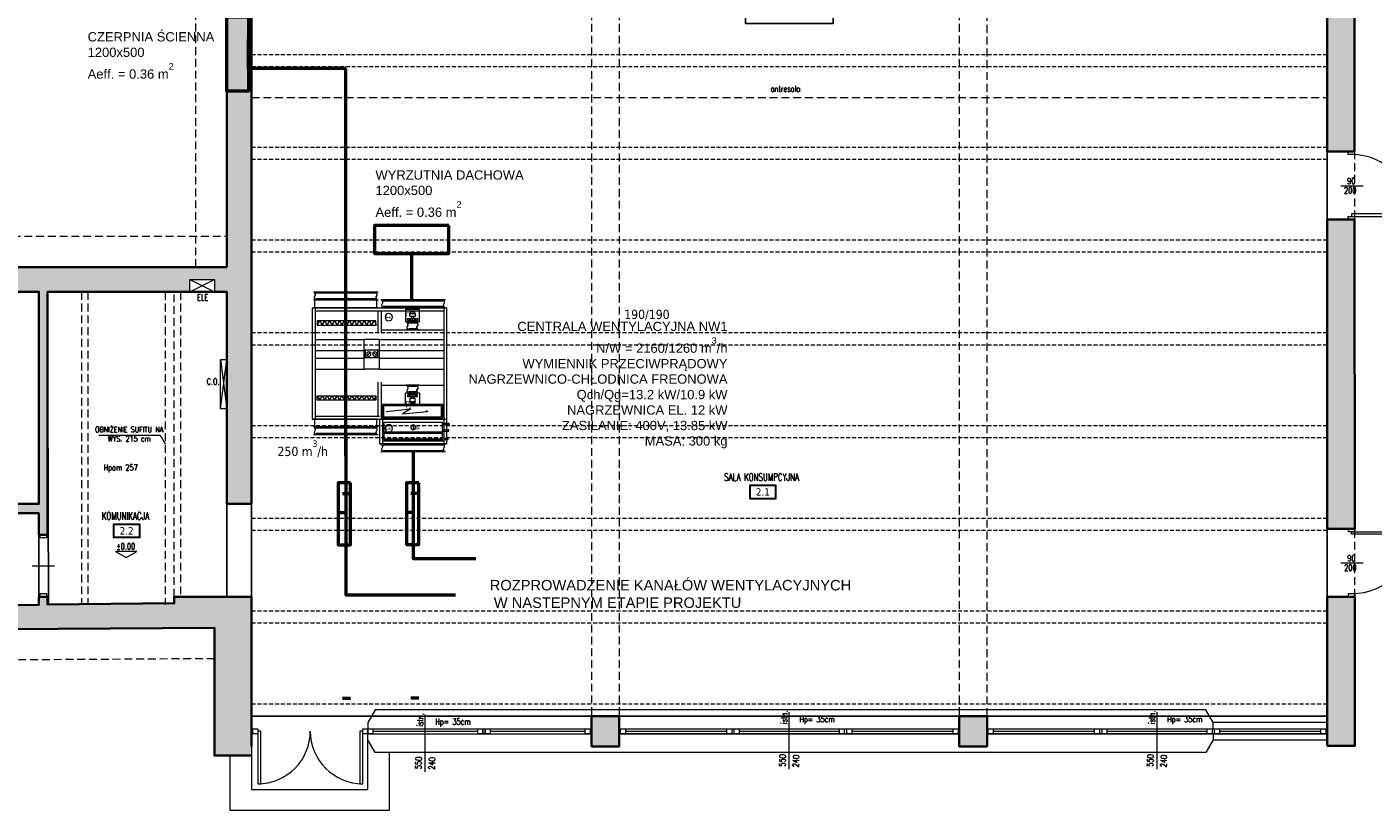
# Model space of a CAD drawing. Header units: millimetres. Extents: x 14400 to 93787, y -21104 to 39413.
# Tile 178 of 256: x 23214 to 25392, y 15568 to 16835. Entities that reach past the tile are written whole.
import ezdxf
from ezdxf.enums import TextEntityAlignment as Align

# ---------------------------------------------------------------- set-up
doc = ezdxf.new("R2010")
doc.units = ezdxf.units.MM
doc.linetypes.add('HIDDEN', pattern=[9.525, 6.35, -3.175])
doc.layers.add('!MODUS_BELKI NA SALI_NIEDRUK', color=86, linetype='Continuous', lineweight=0, plot=False, transparency=0.5)
for name, color, linetype, lineweight in [('!MODUS_HATCH_ŚCIANA', 254, 'Continuous', 9), ('!MODUS_OPIS', 3, 'Continuous', 13), ('__MODUS_ŚCIANY', 2, 'Continuous', 35), ('Cienka', 3, 'Continuous', 9), ('Drzwi', 1, 'Continuous', 15), ('FL_WENTYLACJA', 7, 'Continuous', 50), ('Okna', 3, 'Continuous', 13), ('Opis', 8, 'Continuous', 13), ('Opis_pom', 9, 'Continuous', 18), ('Widok', 1, 'Continuous', 15)]:
    doc.layers.add(name, color=color, linetype=linetype, lineweight=lineweight)
doc.layers.add('FL_RZUTNIA', color=2, linetype='Continuous', lineweight=0, plot=False)
doc.styles.add('ARCHETYP', font='romans.shx', dxfattribs={"height": 15})
doc.styles.add('ARIAL', font='tahoma.ttf')
doc.styles.get("Standard").update_dxf_attribs({"font": 'arial.ttf'})
doc.styles.add('TXT', font='simplex.shx', dxfattribs={"width": 0.8})

# ---------------------------------------------------------------- blocks, each defined once
blk = doc.blocks.new('nw2ppp')
at = {"color": 7, "lineweight": 0}
for p, q in [((71616.4, -183873.4), (71721.4, -183873.4)), ((71618, -183876.9), (71618.9, -183875.4)), ((71618, -183878.4), (71618, -183876.9)), ((71619.8, -183881.4), (71618, -183878.4)), ((71618.9, -183875.4), (71618.9, -183873.4)), ((71618.9, -183884.4), (71619.8, -183882.9)), ((71619.8, -183882.9), (71619.8, -183881.4)), ((71620.3, -183875.4), (71717.5, -183875.4)), ((71718, -183876.9), (71718.9, -183875.4)), ((71718, -183878.4), (71718, -183876.9)), ((71719.8, -183881.4), (71718, -183878.4)), ((71718.9, -183875.4), (71718.9, -183873.4)), ((71718.9, -183884.4), (71719.8, -183882.9)), ((71719.8, -183882.9), (71719.8, -183881.4)), ((71614.4, -183898.9), (71505.4, -183898.9)), ((71505.4, -183938.9), (71505.4, -183898.9)), ((71507.4, -183885.9), (71612.4, -183885.9)), ((71507.4, -183898.9), (71612.4, -183898.9)), ((71509, -183889.4), (71509.9, -183887.9)), ((71509, -183890.9), (71509, -183889.4)), ((71510.8, -183893.9), (71509, -183890.9)), ((71509.9, -183887.9), (71509.9, -183885.9)), ((71509.9, -183896.9), (71510.8, -183895.4)), ((71509.9, -183898.9), (71509.9, -183896.9)), ((71510.4, -183898.9), (71510.4, -183938.9)), ((71614.4, -183903.9), (71510.4, -183903.9)), ((71510.8, -183895.4), (71510.8, -183893.9)), ((71511.3, -183887.9), (71608.5, -183887.9)), ((71511.3, -183896.9), (71608.5, -183896.9)), ((71549.5, -183901.7), (71572.4, -183901.7)), ((71549.5, -183921.7), (71549.5, -183901.7)), ((71549.5, -183901.7), (71572.4, -183901.7)), ((71549.5, -183921.7), (71549.5, -183901.7)), ((71572.4, -183901.7), (71572.4, -183921.7)), ((71572.4, -183901.7), (71572.4, -183921.7)), ((71609, -183889.4), (71609.9, -183887.9)), ((71609, -183890.9), (71609, -183889.4)), ((71610.8, -183893.9), (71609, -183890.9)), ((71609.9, -183887.9), (71609.9, -183885.9)), ((71609.9, -183896.9), (71610.8, -183895.4)), ((71609.9, -183898.9), (71609.9, -183896.9)), ((71610.8, -183895.4), (71610.8, -183893.9)), ((71611.9, -183903.9), (71611.9, -183938.9)), ((71723.4, -183898.9), (71614.4, -183898.9)), ((71718.4, -183903.9), (71614.4, -183903.9)), ((71616.4, -183886.4), (71721.4, -183886.4)), ((71616.4, -183886.4), (71721.4, -183886.4)), ((71616.4, -183898.9), (71721.4, -183898.9)), ((71616.9, -183903.9), (71616.9, -183938.9)), ((71618.9, -183886.4), (71618.9, -183884.4)), ((71618.9, -183898.9), (71618.9, -183886.4)), ((71620.3, -183884.4), (71717.5, -183884.4)), ((71718.4, -183898.9), (71718.4, -183938.9)), ((71718.9, -183886.4), (71718.9, -183884.4)), ((71718.9, -183898.9), (71718.9, -183886.4)), ((71723.4, -183898.9), (71723.4, -183938.9)), ((71549.5, -183921.7), (71572.4, -183921.7)), ((71549.5, -183921.7), (71572.4, -183921.7)), ((71550.5, -183921.7), (71571.5, -183921.7)), ((71550.5, -183921.7), (71571.5, -183921.7)), ((71552.1, -183925.2), (71553, -183923.7)), ((71552.1, -183925.2), (71553, -183923.7)), ((71552.1, -183926.7), (71552.1, -183925.2)), ((71552.1, -183926.7), (71552.1, -183925.2)), ((71553.9, -183929.7), (71552.1, -183926.7)), ((71553.9, -183929.7), (71552.1, -183926.7)), ((71553, -183919.2), (71568.9, -183919.2)), ((71553, -183919.2), (71568.9, -183919.2)), ((71553, -183923.7), (71553, -183921.7)), ((71553, -183923.7), (71553, -183921.7)), ((71553.1, -183916.1), (71553.1, -183919.2)), ((71568.9, -183916.1), (71553.1, -183916.1)), ((71553.1, -183916.1), (71553.1, -183919.2)), ((71568.9, -183916.1), (71553.1, -183916.1)), ((71553.8, -183921.7), (71555.2, -183920.3)), ((71553.8, -183921.7), (71555.2, -183920.3)), ((71554.4, -183923.7), (71567.6, -183923.7)), ((71554.4, -183923.7), (71567.6, -183923.7)), ((71555.2, -183920.3), (71554.5, -183919.2)), ((71555.2, -183920.3), (71554.5, -183919.2)), ((71555.2, -183920.3), (71566.7, -183920.3)), ((71555.2, -183920.3), (71566.7, -183920.3)), ((71555.5, -183919.2), (71555.5, -183916.1)), ((71555.5, -183919.2), (71555.5, -183916.1)), ((71556.6, -183908), (71557.5, -183905.7)), ((71556.6, -183908), (71557.5, -183905.7)), ((71557.5, -183913.1), (71556.6, -183912.8)), ((71557.5, -183913.1), (71556.6, -183912.8)), ((71556.7, -183908), (71556.7, -183912.8)), ((71565.3, -183908), (71556.7, -183908)), ((71556.7, -183908), (71556.7, -183912.8)), ((71565.3, -183908), (71556.7, -183908)), ((71556.7, -183912.8), (71565.3, -183912.8)), ((71556.7, -183912.8), (71565.3, -183912.8)), ((71557.5, -183905.7), (71564.4, -183905.7)), ((71557.5, -183905.7), (71564.4, -183905.7)), ((71557.5, -183913.1), (71564.4, -183913.1)), ((71557.5, -183913.1), (71564.4, -183913.1)), ((71557.5, -183919.2), (71557.5, -183916.1)), ((71557.5, -183919.2), (71557.5, -183916.1)), ((71559.5, -183913.1), (71559.5, -183916.1)), ((71559.5, -183913.1), (71559.5, -183916.1)), ((71561, -183919.2), (71561, -183916.1)), ((71561, -183919.2), (71561, -183916.1)), ((71562.5, -183913.1), (71562.5, -183916.1)), ((71562.5, -183913.1), (71562.5, -183916.1)), ((71564.4, -183905.7), (71565.3, -183907.9)), ((71564.4, -183905.7), (71565.3, -183907.9)), ((71564.4, -183913.1), (71565.3, -183912.8)), ((71564.4, -183913.1), (71565.3, -183912.8)), ((71564.4, -183919.2), (71564.4, -183916.1)), ((71564.4, -183919.2), (71564.4, -183916.1)), ((71565.3, -183912.8), (71565.3, -183908)), ((71565.3, -183912.8), (71565.3, -183908)), ((71566.4, -183919.2), (71566.4, -183916.1)), ((71566.4, -183919.2), (71566.4, -183916.1)), ((71566.7, -183920.3), (71567.4, -183919.2)), ((71566.7, -183920.3), (71567.4, -183919.2)), ((71566.7, -183920.3), (71568.1, -183921.7)), ((71566.7, -183920.3), (71568.1, -183921.7)), ((71568.1, -183925.2), (71569, -183923.7)), ((71568.1, -183925.2), (71569, -183923.7)), ((71568.1, -183926.7), (71568.1, -183925.2)), ((71568.1, -183926.7), (71568.1, -183925.2)), ((71569.9, -183929.7), (71568.1, -183926.7)), ((71569.9, -183929.7), (71568.1, -183926.7)), ((71568.9, -183919.2), (71568.9, -183916.1)), ((71568.9, -183919.2), (71568.9, -183916.1)), ((71569, -183923.7), (71569, -183921.7)), ((71569, -183923.7), (71569, -183921.7)), ((71623.1, -183919.7), (71619.1, -183926.7)), ((71623.1, -183919.7), (71619.1, -183926.7)), ((71620.1, -183919.7), (71715.1, -183919.7)), ((71620.1, -183926.7), (71620.1, -183919.7)), ((71620.1, -183919.7), (71715.1, -183919.7)), ((71620.1, -183926.7), (71620.1, -183919.7)), ((71715.1, -183926.7), (71620.1, -183926.7)), ((71715.1, -183926.7), (71620.1, -183926.7)), ((71627.1, -183926.7), (71623.1, -183919.7)), ((71627.1, -183926.7), (71623.1, -183919.7)), ((71631.1, -183919.7), (71627.1, -183926.7)), ((71631.1, -183919.7), (71627.1, -183926.7)), ((71635.1, -183926.7), (71631.1, -183919.7)), ((71635.1, -183926.7), (71631.1, -183919.7)), ((71639.1, -183919.7), (71635.1, -183926.7)), ((71639.1, -183919.7), (71635.1, -183926.7)), ((71643.1, -183926.7), (71639.1, -183919.7)), ((71643.1, -183926.7), (71639.1, -183919.7)), ((71647.1, -183919.7), (71643.1, -183926.7)), ((71647.1, -183919.7), (71643.1, -183926.7)), ((71651.1, -183926.7), (71647.1, -183919.7)), ((71651.1, -183926.7), (71647.1, -183919.7)), ((71655.1, -183919.7), (71651.1, -183926.7)), ((71655.1, -183919.7), (71651.1, -183926.7)), ((71659.1, -183926.7), (71655.1, -183919.7)), ((71659.1, -183926.7), (71655.1, -183919.7)), ((71663.1, -183919.7), (71659.1, -183926.7)), ((71663.1, -183919.7), (71659.1, -183926.7)), ((71667.1, -183926.7), (71663.1, -183919.7)), ((71667.1, -183926.7), (71663.1, -183919.7)), ((71671.1, -183919.7), (71667.1, -183926.7)), ((71671.1, -183919.7), (71667.1, -183926.7)), ((71675.1, -183926.7), (71671.1, -183919.7)), ((71675.1, -183926.7), (71671.1, -183919.7)), ((71679.1, -183919.7), (71675.1, -183926.7)), ((71679.1, -183919.7), (71675.1, -183926.7)), ((71683.1, -183926.7), (71679.1, -183919.7)), ((71683.1, -183926.7), (71679.1, -183919.7)), ((71687.1, -183919.7), (71683.1, -183926.7)), ((71687.1, -183919.7), (71683.1, -183926.7)), ((71691.1, -183926.7), (71687.1, -183919.7)), ((71691.1, -183926.7), (71687.1, -183919.7)), ((71695.1, -183919.7), (71691.1, -183926.7)), ((71695.1, -183919.7), (71691.1, -183926.7)), ((71699.1, -183926.7), (71695.1, -183919.7)), ((71699.1, -183926.7), (71695.1, -183919.7)), ((71703.1, -183919.7), (71699.1, -183926.7)), ((71703.1, -183919.7), (71699.1, -183926.7)), ((71707.1, -183926.7), (71703.1, -183919.7)), ((71707.1, -183926.7), (71703.1, -183919.7)), ((71711.1, -183919.7), (71707.1, -183926.7)), ((71711.1, -183919.7), (71707.1, -183926.7)), ((71715.1, -183926.7), (71711.1, -183919.7)), ((71715.1, -183926.7), (71711.1, -183919.7)), ((71715.1, -183919.7), (71715.1, -183926.7)), ((71715.1, -183919.7), (71715.1, -183926.7)), ((71505.4, -184018.9), (71505.4, -183938.9)), ((71611.7, -183934.7), (71510.2, -183934.7)), ((71611.7, -183934.7), (71510.2, -183934.7)), ((71510.4, -183938.9), (71510.4, -184018.9)), ((71550.5, -183934.7), (71571.5, -183934.7)), ((71550.5, -183934.7), (71571.5, -183934.7)), ((71553, -183932.7), (71553.9, -183931.2)), ((71553, -183932.7), (71553.9, -183931.2)), ((71553, -183934.7), (71553, -183932.7)), ((71553, -183934.7), (71553, -183932.7)), ((71553.9, -183931.2), (71553.9, -183929.7)), ((71553.9, -183931.2), (71553.9, -183929.7)), ((71554.4, -183932.7), (71567.6, -183932.7)), ((71554.4, -183932.7), (71567.6, -183932.7)), ((71569, -183932.7), (71569.9, -183931.2)), ((71569, -183932.7), (71569.9, -183931.2)), ((71569, -183934.7), (71569, -183932.7)), ((71569, -183934.7), (71569, -183932.7)), ((71569.9, -183931.2), (71569.9, -183929.7)), ((71569.9, -183931.2), (71569.9, -183929.7)), ((71718.4, -183938.9), (71718.4, -184018.9)), ((71723.4, -183938.9), (71723.4, -184018.9)), ((71614.4, -183949.9), (71510.4, -183949.9)), ((71614.4, -183949.9), (71510.4, -183949.9)), ((71614.4, -183967.7), (71510.4, -183967.7)), ((71614.4, -183967.7), (71510.4, -183967.7)), ((71614.4, -183997.9), (71614.4, -183949.9)), ((71614.4, -183949.9), (71639.4, -183949.9)), ((71614.4, -183997.9), (71614.4, -183949.9)), ((71614.4, -183949.9), (71639.4, -183949.9)), ((71614.4, -183967.4), (71639.4, -183967.4)), ((71614.4, -183967.4), (71639.4, -183967.4)), ((71616.9, -183979.9), (71616.9, -183967.4)), ((71616.9, -183979.9), (71616.9, -183967.4)), ((71625.4, -183970.1), (71618.4, -183977.1)), ((71625.4, -183970.1), (71618.4, -183977.1)), ((71628.4, -183970.1), (71635.4, -183977.1)), ((71628.4, -183970.1), (71635.4, -183977.1)), ((71636.9, -183979.9), (71636.9, -183967.4)), ((71636.9, -183979.9), (71636.9, -183967.4)), ((71718.4, -183949.9), (71639.4, -183949.9)), ((71718.4, -183949.9), (71639.4, -183949.9)), ((71639.4, -183997.9), (71639.4, -183950)), ((71639.4, -183997.9), (71639.4, -183950)), ((71718.4, -183967.7), (71639.4, -183967.7)), ((71718.4, -183967.7), (71639.4, -183967.7)), ((71614.4, -183980.1), (71510.4, -183980.1)), ((71614.4, -183980.1), (71510.4, -183980.1)), ((71614.4, -183979.9), (71639.4, -183979.9)), ((71614.4, -183979.9), (71639.4, -183979.9)), ((71718.4, -183980.1), (71639.4, -183980.1)), ((71718.4, -183980.1), (71639.4, -183980.1)), ((71614.4, -183997.9), (71510.4, -183997.9)), ((71614.4, -183997.9), (71510.4, -183997.9)), ((71614.4, -183997.9), (71639.4, -183997.9)), ((71614.4, -183997.9), (71639.4, -183997.9)), ((71718.4, -183997.9), (71639.4, -183997.9)), ((71718.4, -183997.9), (71639.4, -183997.9)), ((71505.4, -184058.9), (71505.4, -184018.9)), ((71611.7, -184023.9), (71510.2, -184023.9)), ((71611.7, -184023.9), (71510.2, -184023.9)), ((71510.4, -184018.9), (71510.4, -184058.9)), ((71550.5, -184023.9), (71571.5, -184023.9)), ((71550.5, -184023.9), (71571.5, -184023.9)), ((71552.1, -184027.4), (71553, -184025.9)), ((71552.1, -184027.4), (71553, -184025.9)), ((71552.1, -184028.9), (71552.1, -184027.4)), ((71552.1, -184028.9), (71552.1, -184027.4)), ((71553.9, -184031.9), (71552.1, -184028.9)), ((71553.9, -184031.9), (71552.1, -184028.9)), ((71553, -184025.9), (71553, -184023.9)), ((71553, -184025.9), (71553, -184023.9)), ((71553, -184034.9), (71553.9, -184033.4)), ((71553, -184034.9), (71553.9, -184033.4)), ((71553, -184036.9), (71553, -184034.9)), ((71553, -184036.9), (71553, -184034.9)), ((71553.9, -184033.4), (71553.9, -184031.9)), ((71553.9, -184033.4), (71553.9, -184031.9)), ((71554.4, -184025.9), (71567.6, -184025.9)), ((71554.4, -184025.9), (71567.6, -184025.9)), ((71554.4, -184034.9), (71567.6, -184034.9)), ((71554.4, -184034.9), (71567.6, -184034.9)), ((71568.1, -184027.4), (71569, -184025.9)), ((71568.1, -184027.4), (71569, -184025.9)), ((71568.1, -184028.9), (71568.1, -184027.4)), ((71568.1, -184028.9), (71568.1, -184027.4)), ((71569.9, -184031.9), (71568.1, -184028.9)), ((71569.9, -184031.9), (71568.1, -184028.9)), ((71569, -184025.9), (71569, -184023.9)), ((71569, -184025.9), (71569, -184023.9)), ((71569, -184034.9), (71569.9, -184033.4)), ((71569, -184034.9), (71569.9, -184033.4)), ((71569, -184036.9), (71569, -184034.9)), ((71569, -184036.9), (71569, -184034.9)), ((71569.9, -184033.4), (71569.9, -184031.9)), ((71569.9, -184033.4), (71569.9, -184031.9)), ((71611.9, -184018.9), (71611.9, -184058.9)), ((71616.9, -184018.9), (71616.9, -184073.9)), ((71718.4, -184018.9), (71718.4, -184078.9)), ((71723.4, -184018.9), (71723.4, -184078.9)), ((71512.2, -184055.4), (71609.7, -184055.4)), ((71512.2, -184077.4), (71512.2, -184055.4)), ((71512.2, -184055.4), (71609.7, -184055.4)), ((71512.2, -184077.4), (71512.2, -184055.4)), ((71514.2, -184057.4), (71607.7, -184057.4)), ((71514.2, -184075.4), (71514.2, -184057.4)), ((71514.2, -184057.4), (71607.7, -184057.4)), ((71514.2, -184075.4), (71514.2, -184057.4)), ((71549.5, -184036.9), (71549.5, -184056.9)), ((71549.5, -184036.9), (71572.4, -184036.9)), ((71549.5, -184036.9), (71549.5, -184056.9)), ((71549.5, -184036.9), (71572.4, -184036.9)), ((71549.5, -184056.9), (71572.4, -184056.9)), ((71549.5, -184056.9), (71572.4, -184056.9)), ((71550.5, -184036.9), (71571.5, -184036.9)), ((71550.5, -184036.9), (71571.5, -184036.9)), ((71553, -184039.4), (71568.9, -184039.4)), ((71553, -184039.4), (71568.9, -184039.4)), ((71553.1, -184042.5), (71553.1, -184039.4)), ((71553.1, -184042.5), (71553.1, -184039.4)), ((71568.9, -184042.5), (71553.1, -184042.5)), ((71568.9, -184042.5), (71553.1, -184042.5)), ((71553.8, -184036.9), (71555.2, -184038.3)), ((71553.8, -184036.9), (71555.2, -184038.3)), ((71555.2, -184038.3), (71554.5, -184039.4)), ((71555.2, -184038.3), (71554.5, -184039.4)), ((71555.2, -184038.3), (71566.7, -184038.3)), ((71555.2, -184038.3), (71566.7, -184038.3)), ((71555.5, -184039.4), (71555.5, -184042.5)), ((71555.5, -184039.4), (71555.5, -184042.5)), ((71557.5, -184045.5), (71556.6, -184045.8)), ((71557.5, -184045.5), (71556.6, -184045.8)), ((71556.6, -184050.6), (71557.5, -184052.9)), ((71556.6, -184050.6), (71557.5, -184052.9)), ((71556.7, -184045.8), (71565.3, -184045.8)), ((71556.7, -184050.6), (71556.7, -184045.8)), ((71556.7, -184045.8), (71565.3, -184045.8)), ((71556.7, -184050.6), (71556.7, -184045.8)), ((71565.3, -184050.6), (71556.7, -184050.6)), ((71565.3, -184050.6), (71556.7, -184050.6)), ((71557.5, -184039.4), (71557.5, -184042.5)), ((71557.5, -184039.4), (71557.5, -184042.5)), ((71557.5, -184045.5), (71564.4, -184045.5)), ((71557.5, -184045.5), (71564.4, -184045.5)), ((71557.5, -184052.9), (71564.4, -184052.9)), ((71557.5, -184052.9), (71564.4, -184052.9)), ((71559.5, -184045.5), (71559.5, -184042.5)), ((71559.5, -184045.5), (71559.5, -184042.5)), ((71561, -184039.4), (71561, -184042.5)), ((71561, -184039.4), (71561, -184042.5)), ((71562.5, -184045.5), (71562.5, -184042.5)), ((71562.5, -184045.5), (71562.5, -184042.5)), ((71564.4, -184039.4), (71564.4, -184042.5)), ((71564.4, -184039.4), (71564.4, -184042.5)), ((71564.4, -184045.5), (71565.3, -184045.8)), ((71564.4, -184045.5), (71565.3, -184045.8)), ((71564.4, -184052.9), (71565.3, -184050.7)), ((71564.4, -184052.9), (71565.3, -184050.7)), ((71565.3, -184045.8), (71565.3, -184050.6)), ((71565.3, -184045.8), (71565.3, -184050.6)), ((71566.4, -184039.4), (71566.4, -184042.5)), ((71566.4, -184039.4), (71566.4, -184042.5)), ((71566.7, -184038.3), (71568.1, -184036.9)), ((71566.7, -184038.3), (71568.1, -184036.9)), ((71566.7, -184038.3), (71567.4, -184039.4)), ((71566.7, -184038.3), (71567.4, -184039.4)), ((71568.9, -184039.4), (71568.9, -184042.5)), ((71568.9, -184039.4), (71568.9, -184042.5)), ((71572.4, -184056.9), (71572.4, -184036.9)), ((71572.4, -184056.9), (71572.4, -184036.9)), ((71607.7, -184057.4), (71607.7, -184075.4)), ((71607.7, -184057.4), (71607.7, -184075.4)), ((71609.7, -184055.4), (71609.7, -184077.4)), ((71609.7, -184055.4), (71609.7, -184077.4)), ((71623.1, -184048), (71619.1, -184041)), ((71623.1, -184048), (71619.1, -184041)), ((71620.1, -184041), (71620.1, -184048)), ((71715.1, -184041), (71620.1, -184041)), ((71620.1, -184041), (71620.1, -184048)), ((71715.1, -184041), (71620.1, -184041)), ((71620.1, -184048), (71715.1, -184048)), ((71620.1, -184048), (71715.1, -184048)), ((71627.1, -184041), (71623.1, -184048)), ((71627.1, -184041), (71623.1, -184048)), ((71631.1, -184048), (71627.1, -184041)), ((71631.1, -184048), (71627.1, -184041)), ((71635.1, -184041), (71631.1, -184048)), ((71635.1, -184041), (71631.1, -184048)), ((71639.1, -184048), (71635.1, -184041)), ((71639.1, -184048), (71635.1, -184041)), ((71643.1, -184041), (71639.1, -184048)), ((71643.1, -184041), (71639.1, -184048)), ((71647.1, -184048), (71643.1, -184041)), ((71647.1, -184048), (71643.1, -184041)), ((71651.1, -184041), (71647.1, -184048)), ((71651.1, -184041), (71647.1, -184048)), ((71655.1, -184048), (71651.1, -184041)), ((71655.1, -184048), (71651.1, -184041)), ((71659.1, -184041), (71655.1, -184048)), ((71659.1, -184041), (71655.1, -184048)), ((71663.1, -184048), (71659.1, -184041)), ((71663.1, -184048), (71659.1, -184041)), ((71667.1, -184041), (71663.1, -184048)), ((71667.1, -184041), (71663.1, -184048)), ((71671.1, -184048), (71667.1, -184041)), ((71671.1, -184048), (71667.1, -184041)), ((71675.1, -184041), (71671.1, -184048)), ((71675.1, -184041), (71671.1, -184048)), ((71679.1, -184048), (71675.1, -184041)), ((71679.1, -184048), (71675.1, -184041)), ((71683.1, -184041), (71679.1, -184048)), ((71683.1, -184041), (71679.1, -184048)), ((71687.1, -184048), (71683.1, -184041)), ((71687.1, -184048), (71683.1, -184041)), ((71691.1, -184041), (71687.1, -184048)), ((71691.1, -184041), (71687.1, -184048)), ((71695.1, -184048), (71691.1, -184041)), ((71695.1, -184048), (71691.1, -184041)), ((71699.1, -184041), (71695.1, -184048)), ((71699.1, -184041), (71695.1, -184048)), ((71703.1, -184048), (71699.1, -184041)), ((71703.1, -184048), (71699.1, -184041)), ((71707.1, -184041), (71703.1, -184048)), ((71707.1, -184041), (71703.1, -184048)), ((71711.1, -184048), (71707.1, -184041)), ((71711.1, -184048), (71707.1, -184041)), ((71715.1, -184041), (71711.1, -184048)), ((71715.1, -184041), (71711.1, -184048)), ((71715.1, -184048), (71715.1, -184041)), ((71715.1, -184048), (71715.1, -184041)), ((71505.4, -184078.9), (71505.4, -184058.9)), ((71614.4, -184078.9), (71505.4, -184078.9)), ((71505.4, -184118.9), (71505.4, -184078.9)), ((71614.4, -184078.9), (71505.4, -184078.9)), ((71510.4, -184058.9), (71510.4, -184078.9)), ((71510.4, -184078.9), (71510.4, -184118.9)), ((71609.7, -184077.4), (71512.2, -184077.4)), ((71609.7, -184077.4), (71512.2, -184077.4)), ((71607.7, -184075.4), (71514.2, -184075.4)), ((71607.7, -184075.4), (71514.2, -184075.4)), ((71538.9, -184065.4), (71536.9, -184066.4)), ((71536.9, -184066.4), (71538.9, -184065.4)), ((71538.9, -184065.4), (71536.9, -184066.4)), ((71536.9, -184066.4), (71538.9, -184065.4)), ((71536.9, -184066.4), (71538.9, -184067.7)), ((71577, -184070.4), (71536.9, -184066.4)), ((71536.9, -184066.4), (71538.9, -184067.7)), ((71577, -184070.4), (71536.9, -184066.4)), ((71563.6, -184062.4), (71577, -184070.4)), ((71603.7, -184066.4), (71563.6, -184062.4)), ((71563.6, -184062.4), (71577, -184070.4)), ((71603.7, -184066.4), (71563.6, -184062.4)), ((71609.4, -184078.9), (71609.4, -184118.9)), ((71611.9, -184058.9), (71611.9, -184078.9)), ((71718.4, -184073.9), (71614.4, -184073.9)), ((71723.4, -184078.9), (71614.4, -184078.9)), ((71614.4, -184078.9), (71614.4, -184118.9)), ((71616.4, -184078.9), (71721.4, -184078.9)), ((71618.9, -184091.4), (71618.9, -184078.9)), ((71718.9, -184091.4), (71718.9, -184078.9)), ((71502.4, -184085.6), (71502.4, -184088.1)), ((71512.4, -184085.6), (71502.4, -184085.6)), ((71502.4, -184085.6), (71502.4, -184088.1)), ((71512.4, -184085.6), (71502.4, -184085.6)), ((71502.4, -184088.1), (71512.4, -184088.1)), ((71502.4, -184088.1), (71512.4, -184088.1)), ((71502.4, -184096.1), (71512.4, -184096.1)), ((71502.4, -184098.6), (71502.4, -184096.1)), ((71502.4, -184096.1), (71512.4, -184096.1)), ((71502.4, -184098.6), (71502.4, -184096.1)), ((71512.4, -184098.6), (71502.4, -184098.6)), ((71512.4, -184098.6), (71502.4, -184098.6)), ((71512.4, -184084.1), (71607.4, -184084.1)), ((71512.4, -184100.1), (71512.4, -184084.1)), ((71512.4, -184084.1), (71607.4, -184084.1)), ((71512.4, -184100.1), (71512.4, -184084.1)), ((71512.4, -184100.1), (71607.4, -184100.1)), ((71512.4, -184112.1), (71512.4, -184100.1)), ((71607.4, -184100.1), (71512.4, -184100.1)), ((71512.4, -184100.1), (71607.4, -184100.1)), ((71512.4, -184112.1), (71512.4, -184100.1)), ((71607.4, -184100.1), (71512.4, -184100.1)), ((71605.9, -184101.6), (71513.9, -184101.6)), ((71605.9, -184101.6), (71513.9, -184101.6)), ((71559.9, -184089.1), (71559.9, -184095.1)), ((71559.9, -184089.1), (71559.9, -184095.1)), ((71607.4, -184084.1), (71607.4, -184100.1)), ((71607.4, -184084.1), (71607.4, -184100.1)), ((71607.4, -184100.1), (71607.4, -184112.1)), ((71607.4, -184100.1), (71607.4, -184112.1)), ((71616.4, -184091.4), (71721.4, -184091.4)), ((71616.4, -184091.4), (71721.4, -184091.4)), ((71618, -184094.9), (71618.9, -184093.4)), ((71618, -184096.4), (71618, -184094.9)), ((71619.8, -184099.4), (71618, -184096.4)), ((71618.9, -184093.4), (71618.9, -184091.4)), ((71618.9, -184102.4), (71619.8, -184100.9)), ((71619.8, -184100.9), (71619.8, -184099.4)), ((71620.3, -184093.4), (71717.5, -184093.4)), ((71718, -184094.9), (71718.9, -184093.4)), ((71718, -184096.4), (71718, -184094.9)), ((71719.8, -184099.4), (71718, -184096.4)), ((71718.9, -184093.4), (71718.9, -184091.4)), ((71718.9, -184102.4), (71719.8, -184100.9)), ((71719.8, -184100.9), (71719.8, -184099.4)), ((71503.4, -184110.6), (71510.4, -184110.6)), ((71503.4, -184112.1), (71503.4, -184110.6)), ((71503.4, -184110.6), (71510.4, -184110.6)), ((71503.4, -184112.1), (71503.4, -184110.6)), ((71510.4, -184112.1), (71503.4, -184112.1)), ((71510.4, -184112.1), (71503.4, -184112.1)), ((71614.4, -184118.9), (71505.4, -184118.9)), ((71507.4, -184118.9), (71612.4, -184118.9)), ((71509, -184122.4), (71509.9, -184120.9)), ((71509, -184123.9), (71509, -184122.4)), ((71509.9, -184120.9), (71509.9, -184118.9)), ((71609.4, -184113.9), (71510.4, -184113.9)), ((71511.3, -184120.9), (71608.5, -184120.9)), ((71607.4, -184112.1), (71512.4, -184112.1)), ((71607.4, -184112.1), (71512.4, -184112.1)), ((71605.9, -184110.6), (71513.9, -184110.6)), ((71605.9, -184110.6), (71513.9, -184110.6)), ((71609, -184122.4), (71609.9, -184120.9)), ((71609, -184123.9), (71609, -184122.4)), ((71609.9, -184120.9), (71609.9, -184118.9)), ((71616.4, -184104.4), (71721.4, -184104.4)), ((71618.9, -184104.4), (71618.9, -184102.4)), ((71620.3, -184102.4), (71717.5, -184102.4)), ((71718.9, -184104.4), (71718.9, -184102.4)), ((71507.4, -184131.9), (71612.4, -184131.9)), ((71510.8, -184126.9), (71509, -184123.9)), ((71509.9, -184129.9), (71510.8, -184128.4)), ((71509.9, -184131.9), (71509.9, -184129.9)), ((71510.8, -184128.4), (71510.8, -184126.9)), ((71511.3, -184129.9), (71608.5, -184129.9)), ((71610.8, -184126.9), (71609, -184123.9)), ((71609.9, -184129.9), (71610.8, -184128.4)), ((71609.9, -184131.9), (71609.9, -184129.9)), ((71610.8, -184128.4), (71610.8, -184126.9))]:
    blk.add_line(p, q, dxfattribs=at)
for centre, radius in [((71599.4, -183913.9), 6), ((71621.9, -183973.7), 3.5), ((71621.9, -183973.7), 3.5), ((71631.9, -183973.7), 3.5), ((71631.9, -183973.7), 3.5), ((71559.9, -184092.1), 4), ((71559.9, -184092.1), 4), ((71599.4, -184093.9), 6)]:
    blk.add_circle(centre, radius, dxfattribs=at)
for s, p in [('EC', (71564.5, -183899.1)), ('EC', (71564.5, -183899.1)), ('1', (71597, -183912)), ('EC', (71564.5, -184049.3)), ('EC', (71564.5, -184049.3)), ('R', (71548.9, -184089.1)), ('R', (71548.9, -184089.1)), ('2', (71597, -184091.9))]:
    blk.add_text(s, height=6.9, rotation=270, dxfattribs=at).set_placement(p)

msp = doc.modelspace()

# ---------------------------------------------------------------- hatches: boundary and pattern name
at = {"layer": '!MODUS_HATCH_ŚCIANA', "ltscale": 2}
h = msp.add_hatch(color=8, dxfattribs=at)
h.dxf.hatch_style = 1
h.paths.add_polyline_path([(25361.18815, 17380.36372), (25361.18815, 17390.36372), (24977.18233, 17390.36372), (24977.18233, 17380.36372), (24897.18233, 17380.36372), (24897.18233, 17390.36372), (24817.18233, 17390.36372), (24817.18233, 17370.36372), (24777.18233, 17370.36372), (24777.18233, 17390.36372), (24753.18233, 17390.36372), (24753.18233, 17415.36372), (24733.18233, 17415.36372), (24733.18233, 17390.36372), (24656.18233, 17390.36372), (24656.18233, 17349.36372), (24733.18233, 17349.36372), (24733.18233, 17096.36372), (24444.18233, 17096.36372), (24444.18233, 17081.36372), (24733.18233, 17081.36372), (24733.18233, 16981.36372), (24767.18233, 16981.36372), (24767.18233, 17349.36372), (25317.18233, 17349.36372), (25317.18233, 16949.36372), (25342.18233, 16949.36372), (25342.18233, 16879.36372), (25317.18233, 16879.36372), (25317.18233, 16633.36372), (25361.62295, 16633.38959), (25361.31534, 17161.85798), (25361.29497, 17161.85798), (25361.29497, 17231.85798)])
h = msp.add_hatch(color=8, dxfattribs=at)
h.dxf.hatch_style = 1
h.paths.add_polyline_path([(22641.18963, 16446.36372), (21952.18233, 16446.36372), (21952.18233, 16209.24619), (21992.18233, 16209.24619), (21992.18233, 16264.36372), (21992.18233, 16406.36372), (22127.18233, 16406.36372), (22256.18233, 16406.36372), (22423.18233, 16406.36372), (22423.18233, 16063.36372), (22350.18233, 16063.36372), (22350.18233, 16048.36372), (22439.18233, 16048.36372), (22439.18233, 16063.36372), (22435.18233, 16063.36372), (22435.18233, 16406.36372), (22592.18233, 16406.36372), (22592.18233, 16063.36372), (22541.18233, 16063.36372), (22541.18233, 16048.36372), (23085.18233, 16048.36372), (23085.18233, 16063.36372), (22804.18233, 16063.36372), (22804.18233, 16248.36372), (22804.18233, 16406.36372), (22915.18233, 16406.36372), (22942.18233, 16406.36372), (23055.18233, 16406.36372), (23077.18233, 16406.36372), (23233.18233, 16406.36372), (23233.18233, 16063.36372), (23175.18233, 16063.36372), (23175.18233, 16048.36372), (23233.18233, 16048.36372), (23233.18233, 16013.36372), (23247.18233, 16013.36372), (23247.18233, 16406.36372), (23477.18233, 16406.36372), (23477.18233, 16426.36372), (23517.18233, 16426.36372), (23517.18233, 16406.36372), (23537.18233, 16406.36372), (23537.18233, 16063.36372), (23577.18233, 16063.36372), (23577.18233, 16894.36372), (23615.18233, 16894.36372), (23615.18233, 16928.36372), (23577.18233, 16928.36372), (23577.18233, 16970.36372), (23537.18233, 16970.36372), (23537.18233, 16446.36372), (22763.26263, 16446.36372), (22763.26263, 16406.32011), (22787.18233, 16406.36372), (22787.18233, 16063.36372), (22617.18543, 16063.05378), (22617.18543, 16406.05378), (22641.26304, 16406.09768)])
h = msp.add_hatch(color=8, dxfattribs=at)
h.dxf.hatch_style = 1
h.paths.add_polyline_path([(25361.68697, 16523.38962), (25317.18233, 16523.36372), (25317.18233, 16023.36372), (25361.97803, 16023.36372)])
h = msp.add_hatch(color=8, dxfattribs=at)
h.dxf.hatch_style = 1
h.paths.add_polyline_path([(23577.18233, 15913.36372), (23452.14361, 15913.36372), (23452.14361, 15902.66545), (23247.27497, 15900.56708), (23247.18233, 15913.36372), (23233.18233, 15913.36372), (23233.18233, 15900.36372), (23009.96165, 15898.84919), (23010.24422, 15859.81472), (23517.18233, 15863.14452), (23517.18233, 15656.36372), (23577.18233, 15656.36372)])
h = msp.add_hatch(color=8, dxfattribs=at)
h.dxf.hatch_style = 1
h.paths.add_polyline_path([(25362.04204, 15913.38983), (25317.18233, 15913.36372), (25317.18233, 15672.36372), (25362.18233, 15672.36372)])
h = msp.add_hatch(color=8, dxfattribs=at)
h.dxf.hatch_style = 1
h.paths.add_polyline_path([(24172.18233, 15720.36372), (24127.18233, 15720.36372), (24127.18233, 15671.36372), (24172.18233, 15671.36372)])
h = msp.add_hatch(color=8, dxfattribs=at)
h.dxf.hatch_style = 1
h.paths.add_polyline_path([(24767.18233, 15720.36372), (24722.18233, 15720.36372), (24722.18233, 15671.36372), (24767.18233, 15671.36372)])

# ---------------------------------------------------------------- linework, layer by layer
at = {"layer": '!MODUS_BELKI NA SALI_NIEDRUK', "color": 8, "linetype": 'HIDDEN'}
for points in [[(23577.18233, 16790.36372), (25317.18233, 16790.36372)], [(25317.18233, 16770.36372), (23577.18233, 16770.36372)], [(23577.18233, 16640.36372), (25317.18233, 16640.36372)], [(25317.18233, 16620.36372), (23577.18233, 16620.36372)], [(23577.18233, 16490.36372), (25317.18233, 16490.36372)], [(25317.18233, 16470.36372), (23577.18233, 16470.36372)], [(23577.18233, 16340.36372), (25317.18233, 16340.36372)], [(25317.18233, 16320.36372), (23577.18233, 16320.36372)], [(23577.18233, 16190.36372), (25317.18233, 16190.36372)], [(25317.18233, 16170.36372), (23577.18233, 16170.36372)], [(23577.18233, 16040.36372), (25317.18233, 16040.36372)], [(25317.18233, 16020.36372), (23577.18233, 16020.36372)], [(23577.18233, 15890.36372), (25317.18233, 15890.36372)], [(25317.18233, 15870.36372), (23577.18233, 15870.36372)], [(23577.18233, 15740.36372), (25317.18233, 15740.36372)], [(25317.18233, 15720.36372), (23577.18233, 15720.36372)]]:
    msp.add_lwpolyline(points, dxfattribs=at)
at = {"layer": '!MODUS_OPIS', "color": 8}
msp.add_lwpolyline([(23374.22726, 15976.66386), (23391.54777, 15986.66386), (23356.90675, 15986.66386)], close=True, dxfattribs=at)
at = {"layer": '__MODUS_ŚCIANY', "color": 8}
msp.add_line((25361.62296, 16633.36372), (25361.18815, 17380.36372), dxfattribs=at)
for points in [[(24767.18233, 16928.36372), (24767.18233, 17349.36372), (25317.18233, 17349.36372), (25317.18233, 16633.36372)], [(23577.18233, 16894.36372), (23615.18233, 16894.36372), (23615.18233, 16928.36372), (23577.18233, 16928.36372), (23577.18233, 16970.36372), (23537.18233, 16970.36372), (23537.18233, 16446.36372)], [(23537.18233, 16406.36372), (23537.18233, 16063.36372), (23577.18233, 16063.36372), (23577.18233, 16893.36372)], [(25317.18233, 16633.36372), (25361.62295, 16633.38959)], [(25317.18233, 16523.36372), (25361.68697, 16523.38962)], [(25317.18233, 16523.36372), (25317.18233, 16023.36372)], [(25361.97803, 16023.36372), (25361.68699, 16523.36372)], [(22763.18963, 16446.36372), (23537.18233, 16446.36372)], [(23537.18233, 16406.36372), (23247.18233, 16406.36372), (23247.18233, 16013.36372), (23233.18233, 16013.36372), (23233.18233, 16048.36372), (23175.18233, 16048.36372), (23175.18233, 16063.36372), (23233.18233, 16063.36372), (23233.18233, 16406.36372), (23077.18233, 16406.36372)], [(25317.18233, 16023.36372), (25361.97803, 16023.36372)], [(23577.18233, 15671.36372), (23577.18233, 15913.36372), (23452.14361, 15913.36372), (23452.14361, 15902.66545), (23247.27497, 15900.56708), (23247.18233, 15913.36372), (23233.18233, 15913.36372), (23233.18233, 15900.36372), (23009.96165, 15898.84919), (23010.24422, 15859.81472)], [(25317.18233, 15913.36372), (25362.04204, 15913.38983)], [(25317.18233, 15672.36372), (25362.18233, 15672.36372), (25362.04205, 15913.36372)], [(25317.18233, 15913.36372), (25317.18233, 15672.36372)], [(23010.24422, 15859.81472), (23517.18233, 15863.14452), (23517.18233, 15656.36372), (23577.18233, 15656.36372)]]:
    msp.add_lwpolyline(points, dxfattribs=at)
for points in [[(24127.18233, 15720.36372), (24172.18233, 15720.36372), (24172.18233, 15671.36372), (24127.18233, 15671.36372)], [(24722.18233, 15720.36372), (24767.18233, 15720.36372), (24767.18233, 15671.36372), (24722.18233, 15671.36372)]]:
    msp.add_lwpolyline(points, close=True, dxfattribs=at)
at = {"layer": 'Cienka', "color": 8, "linetype": 'HIDDEN', "ltscale": 2}
for points in [[(24127.18233, 17925.36372), (24127.18233, 15720.36372)], [(24172.18233, 17925.36372), (24172.18233, 15720.36372)], [(24722.18233, 17925.36372), (24722.18233, 15720.36372)], [(24767.18233, 15720.36372), (24767.18233, 17925.36372)], [(23302.18233, 16406.36372), (23302.18233, 15901.12947)], [(23312.18233, 16406.36372), (23312.18233, 15901.23189)], [(23452.14361, 15913.36372), (23452.18233, 16406.36372)], [(23462.18233, 16406.36372), (23462.18233, 15913.36372)]]:
    msp.add_lwpolyline(points, dxfattribs=at)
at = {"layer": 'DEFPOINTS', "color": 8}
msp.add_lwpolyline([(23577.18233, 16894.36372), (24127.18233, 16894.36372), (24127.18233, 16879.36372), (24172.18233, 16879.36372), (24172.18233, 16916.36372), (24376.18233, 16916.36372), (24376.18233, 16840.36372), (24518.18233, 16840.36372), (24518.18233, 16916.36372), (24722.18233, 16916.36372), (24722.18233, 16879.36372), (24767.18233, 16879.36372), (24767.18233, 17349.36372), (25317.18233, 17349.36372), (25317.18233, 15720.36372), (25127.12015, 15720.36372), (23577.18233, 15720.36372), (23577.18233, 16894.36372)], dxfattribs=at)
for points in [[(22804.18233, 16406.36372), (23233.18233, 16406.36372), (23233.18233, 16063.36372), (22804.18233, 16063.36372)], [(23247.18233, 16406.36372), (23537.18233, 16406.36372), (23537.18233, 15913.36372), (23452.14361, 15913.36372), (23452.14361, 15902.66545), (23248.84962, 15900.58321)], [(22252.18233, 15893.36372), (23233.18233, 15900.36372), (23233.18233, 16048.36372), (22252.18233, 16048.36372)]]:
    msp.add_lwpolyline(points, close=True, dxfattribs=at)
at = {"layer": 'Drzwi', "color": 8}
for points in [[(25351.62296, 16633.36372), (25361.62296, 16633.36372), (25361.62296, 16628.36372), (25351.62296, 16628.36372)], [(25456.62296, 16532.36372), (25356.62296, 16532.36372), (25356.62296, 16528.36372), (25456.62296, 16528.36372)], [(25351.62296, 16528.36372), (25361.62296, 16528.36372), (25361.62296, 16523.36372), (25351.62296, 16523.36372)], [(23245.18233, 16008.36372), (23235.18233, 16008.36372), (23235.18233, 16013.36372), (23245.18233, 16013.36372)], [(25351.97803, 16023.36372), (25361.97803, 16023.36372), (25361.97803, 16018.36372), (25351.97803, 16018.36372)], [(25456.97803, 16014.36372), (25356.97803, 16014.36372), (25356.97803, 16018.36372), (25456.97803, 16018.36372)], [(23245.18233, 15913.36372), (23235.18233, 15913.36372), (23235.18233, 15918.36372), (23245.18233, 15918.36372)], [(25351.97803, 15918.36372), (25361.97803, 15918.36372), (25361.97803, 15913.36372), (25351.97803, 15913.36372)]]:
    msp.add_lwpolyline(points, close=True, dxfattribs=at)
for points in [[(25339.75976, 16577.9921), (25375.5831, 16577.9921)], [(25339.75976, 15967.9921), (25375.5831, 15967.9921)], [(23222.27066, 15963.36372), (23258.094, 15963.36372)]]:
    msp.add_lwpolyline(points, dxfattribs=at)
for centre, start, end in [((25356.62296, 16528.36372), 360, 90), ((25356.97803, 16018.36372), 270, 0)]:
    msp.add_arc(centre, 100, start, end, dxfattribs=at)
at = {"layer": 'FL_WENTYLACJA', "color": 7}
for p, q in [((23737.31027, 16079.73473), (23724.42265, 16079.73473)), ((23847.71562, 16080.17453), (23834.828, 16080.17453)), ((23730.45709, 16048.88761), (23717.56947, 16048.88761)), ((23840.86244, 16049.32742), (23827.97482, 16049.32742)), ((23737.31027, 15748.85339), (23724.42265, 15748.85339)), ((23847.71562, 15749.29319), (23834.828, 15749.29319))]:
    msp.add_line(p, q, dxfattribs=at)
at = {"layer": 'FL_WENTYLACJA', "color": 5}
msp.add_lwpolyline([(23571.99053, 16851.00332), (23571.99053, 16731.00332), (23537.18233, 16731.00332), (23537.18233, 16851.00332)], close=True, dxfattribs=at)
for points in [[(23729.70206, 16767.26596), (23571.99053, 16767.26596), (23571.99053, 16816.19513)], [(23729.70206, 16140.76574), (23729.70206, 16767.26596)], [(23838.70206, 16147.52514), (23838.70206, 15975.38934), (23940.20985, 15975.38934)]]:
    msp.add_lwpolyline(points, dxfattribs=at)
at = {"layer": 'FL_WENTYLACJA', "color": 1}
msp.add_lwpolyline([(23896.08932, 16513.58037), (23776.08932, 16513.58037), (23776.08932, 16468.58037), (23896.08932, 16468.58037)], close=True, dxfattribs=at)
for points in [[(23836.08932, 16468.58037), (23836.08932, 16468.58037), (23836.08932, 16393.52514)], [(23729.70206, 16175.02514), (23729.70206, 15916.18357), (23907.01971, 15916.18357)]]:
    msp.add_lwpolyline(points, dxfattribs=at)
at = {"layer": 'FL_WENTYLACJA', "color": 7}
for points in [[(23737.31027, 16097.32796), (23717.31027, 16097.32796), (23717.31027, 15997.32796), (23737.31027, 15997.32796)], [(23847.71562, 16097.76777), (23827.71562, 16097.76777), (23827.71562, 15997.76777), (23847.71562, 15997.76777)]]:
    msp.add_lwpolyline(points, close=True, dxfattribs=at)
at = {"layer": 'Okna', "color": 8}
for points in [[(24447.18233, 15634.28852), (24447.18233, 15726.90589)], [(25042.18233, 15634.28852), (25042.18233, 15726.90589)], [(23858.18233, 15630.28852), (23858.18233, 15722.90589)]]:
    msp.add_lwpolyline(points, dxfattribs=at)
at = {"layer": 'Okna', "color": 8, "ltscale": 2}
for points in [[(23579.18233, 15699.86372), (23577.18233, 15699.86372)], [(23579.18233, 15691.86372), (23577.18233, 15691.86372)], [(23765.18233, 15699.86372), (24127.18233, 15699.86372)], [(23765.18233, 15691.86372), (24127.18233, 15691.86372)], [(23773.18233, 15695.86372), (23943.18233, 15695.86372)], [(23963.18233, 15695.86372), (24117.18233, 15695.86372)], [(24172.18233, 15699.86372), (24722.18233, 15699.86372)], [(24172.18233, 15699.86372), (24722.18233, 15699.86372)], [(24172.18233, 15691.86372), (24722.18233, 15691.86372)], [(24722.18233, 15691.86372), (24172.18233, 15691.86372)], [(24182.18233, 15695.86372), (24346.18233, 15695.86372)], [(24366.18233, 15695.86372), (24528.18233, 15695.86372)], [(24548.18233, 15695.86372), (24712.18233, 15695.86372)], [(24767.18233, 15699.86372), (25317.18233, 15699.86372)], [(24767.18233, 15699.86372), (25317.18233, 15699.86372)], [(24767.18233, 15691.86372), (25317.18233, 15691.86372)], [(25317.18233, 15691.86372), (24767.18233, 15691.86372)], [(24777.18233, 15695.86372), (24941.18233, 15695.86372)], [(24961.18233, 15695.86372), (25123.18233, 15695.86372)], [(25143.18233, 15695.86372), (25307.18233, 15695.86372)]]:
    msp.add_lwpolyline(points, dxfattribs=at)
for points in [[(23579.18233, 15699.86372), (23587.18233, 15699.86372), (23587.18233, 15691.86372), (23579.18233, 15691.86372)], [(23587.18233, 15695.86372), (23587.18233, 15610.86372), (23592.18233, 15610.86372), (23592.18233, 15695.86372)], [(23752.18233, 15695.86372), (23752.18233, 15610.86372), (23757.18233, 15610.86372), (23757.18233, 15695.86372)], [(23757.18233, 15699.86372), (23765.18233, 15699.86372), (23765.18233, 15691.86372), (23757.18233, 15691.86372)], [(23765.18233, 15699.86372), (23773.18233, 15699.86372), (23773.18233, 15691.86372), (23765.18233, 15691.86372)], [(23943.18233, 15699.86372), (23951.18233, 15699.86372), (23951.18233, 15691.86372), (23943.18233, 15691.86372)], [(23951.18233, 15699.86372), (23955.18233, 15699.86372), (23955.18233, 15691.86372), (23951.18233, 15691.86372)], [(23955.18233, 15699.86372), (23963.18233, 15699.86372), (23963.18233, 15691.86372), (23955.18233, 15691.86372)], [(24117.18233, 15699.86372), (24125.18233, 15699.86372), (24125.18233, 15691.86372), (24117.18233, 15691.86372)], [(24174.18233, 15699.86372), (24182.18233, 15699.86372), (24182.18233, 15691.86372), (24174.18233, 15691.86372)], [(24346.18233, 15699.86372), (24354.18233, 15699.86372), (24354.18233, 15691.86372), (24346.18233, 15691.86372)], [(24358.18233, 15699.86372), (24366.18233, 15699.86372), (24366.18233, 15691.86372), (24358.18233, 15691.86372)], [(24528.18233, 15699.86372), (24536.18233, 15699.86372), (24536.18233, 15691.86372), (24528.18233, 15691.86372)], [(24540.18233, 15699.86372), (24548.18233, 15699.86372), (24548.18233, 15691.86372), (24540.18233, 15691.86372)], [(24712.18233, 15699.86372), (24720.18233, 15699.86372), (24720.18233, 15691.86372), (24712.18233, 15691.86372)], [(24769.18233, 15699.86372), (24777.18233, 15699.86372), (24777.18233, 15691.86372), (24769.18233, 15691.86372)], [(24941.18233, 15699.86372), (24949.18233, 15699.86372), (24949.18233, 15691.86372), (24941.18233, 15691.86372)], [(24953.18233, 15699.86372), (24961.18233, 15699.86372), (24961.18233, 15691.86372), (24953.18233, 15691.86372)], [(25123.18233, 15699.86372), (25131.18233, 15699.86372), (25131.18233, 15691.86372), (25123.18233, 15691.86372)], [(25135.18233, 15699.86372), (25143.18233, 15699.86372), (25143.18233, 15691.86372), (25135.18233, 15691.86372)], [(25307.18233, 15699.86372), (25315.18233, 15699.86372), (25315.18233, 15691.86372), (25307.18233, 15691.86372)]]:
    msp.add_lwpolyline(points, close=True, dxfattribs=at)
msp.add_lwpolyline([(23587.18233, 15610.86372, 0.4142135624), (23672.18233, 15695.86372, 0.4142135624), (23757.18233, 15610.86372)], format="xyb", dxfattribs=at)
at = {"layer": 'Opis', "color": 8, "ltscale": 0.7}
msp.add_lwpolyline([(23330.03889, 16174.46212), (23429.05999, 16174.46212), (23437.18233, 16160.75537)], dxfattribs=at)
at = {"layer": 'Opis_pom', "color": 8, "ltscale": 0.7}
for points in [[(24382.61734, 16071.88373), (24426.13734, 16071.88373), (24426.13734, 16093.64373), (24382.61734, 16093.64373)], [(24383.70534, 16072.97173), (24425.04934, 16072.97173), (24425.04934, 16092.55573), (24383.70534, 16092.55573)], [(23353.4129, 16008.98716), (23396.9329, 16008.98716), (23396.9329, 16030.74716), (23353.4129, 16030.74716)], [(23354.5009, 16010.07516), (23395.8449, 16010.07516), (23395.8449, 16029.65916), (23354.5009, 16029.65916)]]:
    msp.add_lwpolyline(points, close=True, dxfattribs=at)
at = {"layer": 'Widok', "color": 8, "linetype": 'HIDDEN', "ltscale": 2}
for points in [[(23487.18233, 16446.36372), (23487.18233, 18065.36372), (25317.18233, 18065.36372)], [(23577.18233, 16720.36372), (25317.18233, 16720.36372)], [(25317.18233, 16633.36372), (25317.18233, 16523.36372)], [(25361.62295, 16633.38959), (25361.68699, 16523.36372)], [(23517.50232, 15813.14555), (21952.34233, 15803.12865), (21152.18233, 15803.12865), (21152.18233, 16496.36372), (23537.18233, 16496.36372)], [(23437.18233, 16406.36372), (23437.18233, 15900.36372)], [(23577.18233, 16063.36372), (23577.18233, 15913.36372)], [(25317.18233, 16023.36372), (25317.24636, 15913.36376)], [(25362.04204, 15913.38983), (25361.97803, 16023.36372)]]:
    msp.add_lwpolyline(points, dxfattribs=at)
at = {"layer": 'Widok', "color": 8}
for points in [[(23477.18233, 16426.36372), (23517.18233, 16426.36372), (23517.18233, 16406.36372), (23477.18233, 16406.36372)], [(23527.18233, 16217.07268), (23527.18233, 16297.07268), (23537.18233, 16297.07268), (23537.18233, 16217.07268)]]:
    msp.add_lwpolyline(points, close=True, dxfattribs=at)
for points in [[(23477.18233, 16426.36372), (23517.18233, 16406.36372)], [(23477.18233, 16406.36372), (23517.18233, 16426.36372)], [(23527.18233, 16297.07268), (23537.18233, 16217.07268)], [(23527.18233, 16217.07268), (23537.18233, 16297.07268)], [(25133.18233, 15699.86372), (25133.18233, 15709.86372), (25121.34665, 15730.36372), (23777.01801, 15730.36372), (23765.18233, 15709.86372), (23765.18233, 15699.86372)], [(25317.18233, 15709.86372), (25133.18233, 15709.86372)], [(23577.18233, 15671.36372), (23577.18233, 15601.36372), (23765.18233, 15601.36372), (23765.18233, 15691.86372)], [(25133.18233, 15691.86372), (25133.18233, 15681.86372), (25121.34665, 15661.36372), (23777.01801, 15661.36372), (23765.18233, 15681.86372), (23765.18233, 15691.86372)], [(25133.18233, 15681.86372), (25317.18233, 15681.86372)], [(23542.18233, 15656.36372), (23542.18233, 15568.36372), (23800.18233, 15568.36372), (23800.18233, 15661.36372)]]:
    msp.add_lwpolyline(points, dxfattribs=at)

# ---------------------------------------------------------------- block references
at = {"layer": 'FL_WENTYLACJA', "xscale": -1}
msp.add_blockref('nw2ppp', (95398.57627, 200279.41658), dxfattribs=at)

# ---------------------------------------------------------------- texts
at = {"layer": '!MODUS_OPIS', "color": 8, "style": 'TXT', "width": 0.7}
msp.add_text('%%P0.00', height=10, dxfattribs=at).set_placement((23373.54202, 15989.90816), align=Align.CENTER)
at = {"layer": 'FL_RZUTNIA', "insert": (24180.05494, 16377.37834), "char_height": 15, "width": 2436.7819407, "attachment_point": 1, "style": 'ARIAL'}
msp.add_mtext('190/190', dxfattribs=at)
at = {"layer": 'FL_WENTYLACJA', "char_height": 15, "width": 430.3612528}
for s, insert, attachment_point in [('CZERPNIA ŚCIENNA\\P1200x500\\PAeff. = 0.36 m\\H0.7x;\\A1;\\S2^ ;', (23311.97882, 16750.82572), 7), ('WYRZUTNIA DACHOWA\\P1200x500\\PAeff. = 0.36 m{\\A1;\\H0.7x;\\S2^ ;}', (23777.68783, 16602.82491), 1), ('CENTRALA WENTYLACYJNA NW1\\PN/W = 2160/1260 m{\\H0.7x;\\A1;\\S3^ ;}/h\\PWYMIENNIK PRZECIWPRĄDOWY\\PNAGRZEWNICO-CHŁODNICA FREONOWA Qch/Qg=13.2 kW/10.9 kW\\PNAGRZEWNICA EL. 12 kW\\PZASILANIE: 400V, 13.85 kW\\PMASA: 300 kg', (24347.21927, 16255.58426), 6)]:
    msp.add_mtext(s, dxfattribs=dict(at, insert=insert, attachment_point=attachment_point))
at = {"layer": 'FL_WENTYLACJA', "insert": (23619.09758, 16166.02263), "char_height": 15, "width": 2436.7819407, "attachment_point": 1, "style": 'ARIAL'}
msp.add_mtext('250 m{\\H0.7x;\\A1;\\S3^ ;}/h', dxfattribs=at)
at = {"layer": 'FL_WENTYLACJA', "color": 1, "insert": (23962.56449, 15940.49172), "char_height": 16.9704378, "attachment_point": 1}
msp.add_mtext_dynamic_manual_height_columns('ROZPROWADZENIE KANAŁÓW WENTYLACYJNYCH\\P W NASTEPNYM ETAPIE PROJEKTU', width=5584.7583812, gutter_width=84.85219, heights=[0], dxfattribs=at)
at = {"layer": 'Opis', "color": 8, "style": 'ARCHETYP', "width": 0.7}
for s, rotation, p in [('antresola', 0.00000004, (24416.78777, 16729.73299)), ('200', 359.68184326, (25344.60798, 16565.39241)), ('90', 359.68184326, (25349.6923, 16580.60875)), ('ELE', 0.00000004, (23488.83892, 16392.48303)), ('C.O.', 0.00000004, (23504.51402, 16256.26738)), ('Hpom 257', 0.00000004, (23337.77356, 16117.29499)), ('200', 359.68184326, (25344.96305, 15955.39241)), ('90', 359.68184326, (25350.04736, 15970.60875)), ('istn.', 87.58391143, (24443.46855, 15707.22594)), ('istn.', 87.58391143, (25038.46855, 15707.22594)), ('istn.', 87.58391143, (23854.46855, 15703.22594)), ('Hp= 35cm', 0.00000004, (23874.43466, 15706.34455)), ('Hp= 35cm', 0.00000004, (24463.43466, 15710.34455)), ('Hp= 35cm', 0.00000004, (25058.43466, 15710.34455)), ('550', 87.58391143, (23851.77859, 15634.43169)), ('240', 87.58391143, (23873.50688, 15633.4838)), ('550', 87.58391143, (24440.77859, 15638.43169)), ('240', 87.58391143, (24462.50688, 15637.4838)), ('550', 87.58391143, (25035.77859, 15638.43169)), ('240', 87.58391143, (25057.50688, 15637.4838))]:
    msp.add_text(s, height=10, rotation=rotation, dxfattribs=at).set_placement(p)
at = {"layer": 'Opis', "color": 8, "ltscale": 0.7, "insert": (23321.18054, 16188.25253), "char_height": 9, "attachment_point": 1, "style": 'TXT'}
msp.add_mtext_dynamic_manual_height_columns('\\pxqc;OBNIŻENIE SUFITU NA WYS. 215 cm', width=116.0017879, gutter_width=12.5, heights=[0], dxfattribs=at)
at = {"layer": 'Opis_pom', "color": 8, "ltscale": 0.7, "style": 'TXT', "width": 0.7}
for s, p in [('SALA KONSUMPCYJNA', (24402.35386, 16100.83676)), ('KOMUNIKACJA', (23373.14942, 16037.94019))]:
    msp.add_text(s, height=12, dxfattribs=at).set_placement(p, align=Align.CENTER)
at = {"layer": 'Opis_pom', "color": 8, "ltscale": 0.7, "style": 'ARIAL'}
for tag, p in [('2.1', (24404.37734, 16082.76373)), ('2.2', (23375.1729, 16019.86716))]:
    msp.add_attdef(tag, text='', height=11.968, dxfattribs=at).set_placement(p, align=Align.MIDDLE_CENTER)

doc.saveas('drawing.dxf')
